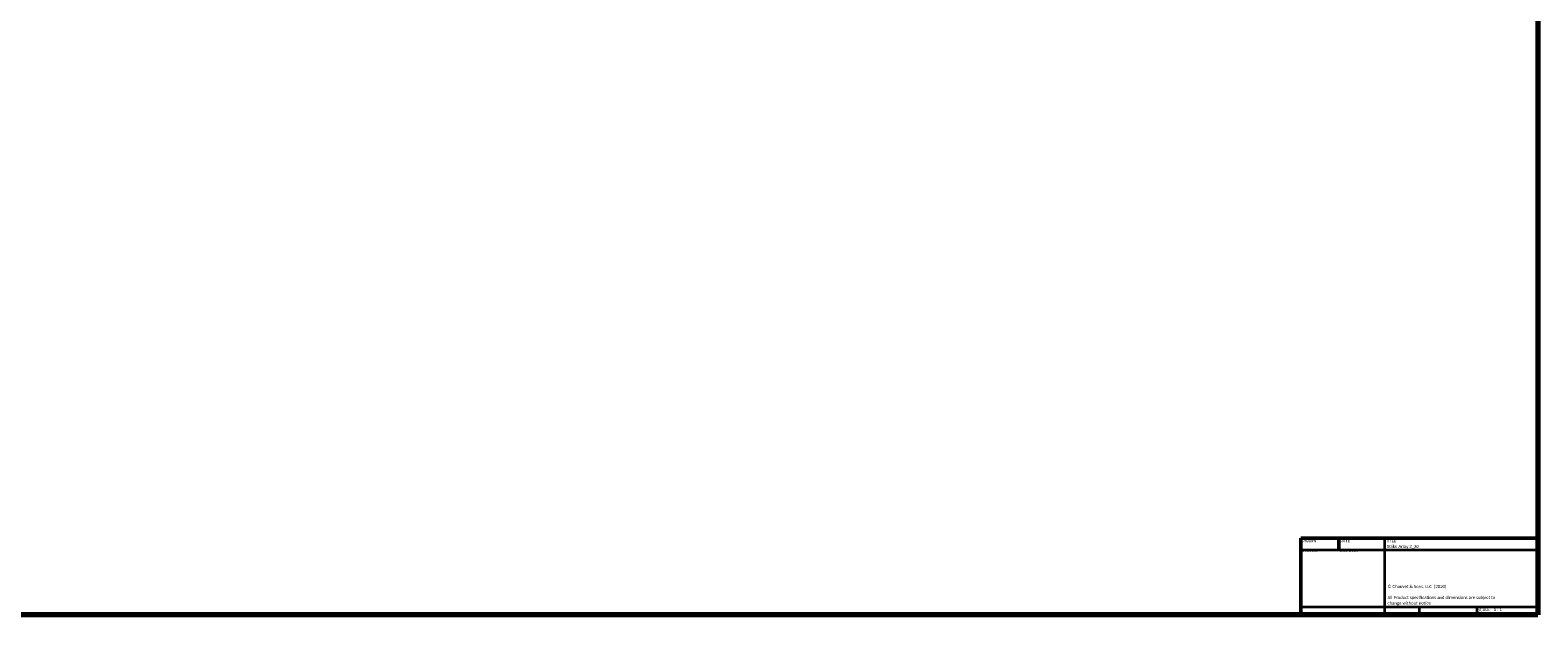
# Model space of a CAD drawing. Header units: millimetres. Extents: x 20 to 2980, y 20 to 2980.
# Tile 2 of 4: x 1728 to 2980, y 20 to 506. Entities that reach past the tile are written whole.
import ezdxf
from ezdxf.enums import TextEntityAlignment as Align

# ---------------------------------------------------------------- set-up
doc = ezdxf.new("R2018")
doc.units = ezdxf.units.MM
doc.layers.add('Border (ISO)', color=7, linetype='Continuous', lineweight=70)
doc.layers.add('Title (ISO)', color=7, linetype='Continuous', lineweight=50)
doc.styles.add('Note Text (ISO)', font='tahoma.ttf')
doc.styles.add('Text Style38', font='tahoma.ttf')

# ---------------------------------------------------------------- blocks, each defined once
blk = doc.blocks.new('Borders Chauvet')
at = {"layer": 'Border (ISO)'}
for p, q in [((2980, 2980), (2980, 20)), ((2980, 20), (20, 20))]:
    blk.add_line(p, q, dxfattribs=at)
blk = doc.blocks.new('Title Blocks Chauvet')
at = {"layer": 'Title (ISO)'}
for p, q in [((414.9, 145.8), (218, 145.8)), ((218, 145.8), (218, 82.1)), ((249.5, 145.8), (249.5, 136.2)), ((414.9, 82.1), (414.9, 145.8)), ((218, 82.1), (414.9, 82.1))]:
    blk.add_line(p, q, dxfattribs=at)
at = {"layer": 'Title (ISO)', "lineweight": 35}
for p, q in [((287.9, 82.1), (287.9, 145.8)), ((218, 136.2), (414.9, 136.2)), ((287.9, 88.5), (218, 88.5)), ((414.9, 88.5), (287.9, 88.5)), ((316.3, 88.5), (316.3, 82.1)), ((364.1, 88.5), (364.1, 82.1))]:
    blk.add_line(p, q, dxfattribs=at)
at = {"layer": 'Title (ISO)', "color": 7, "style": 'Text Style38'}
for s, p in [('DRAWN', (218.8, 145)), ('DATE', (250.3, 145)), ('TITLE', (288.7, 145))]:
    blk.add_text(s, height=2.54, dxfattribs=at).set_placement(p, align=Align.TOP_LEFT)
at = {"layer": 'Title (ISO)', "color": 7, "insert": (290, 106.9), "char_height": 2.54, "width": 96.447, "attachment_point": 1, "line_spacing_factor": 1.07956, "style": 'Note Text (ISO)'}
blk.add_mtext('\\fCalibri|b0|i0;\\H2.5400;© Chauvet & Sons, LLC  (2020)\\P\\fCalibri|b0|i0;\\H2.5400;\\P\\fCalibri|b0|i0;\\H2.5400;All Product specifications and dimensions are subject to change without notice \\P', dxfattribs=at)
at = {"layer": 'Title (ISO)', "color": 7, "insert": (364.9, 87.7), "char_height": 2.54, "attachment_point": 1, "style": 'Note Text (ISO)'}
blk.add_mtext('\\fTahoma|b0|i0;\\H2.5400;SCALE', dxfattribs=at)
at = {"layer": 'Title (ISO)', "color": 7, "lineweight": 30, "flags": 104}
for tag, height, p in [('TITLE', 3.17, (289.3, 140.3)), ('Initial_View_Scale', 2.54, (378.3, 87.7))]:
    blk.add_attdef(tag, text='', height=height, dxfattribs=at).set_placement(p, align=Align.TOP_LEFT)
for tag, p in [('AUTHOR', (218.8, 137)), ('CREATION_DATE', (250.3, 137.2))]:
    blk.add_attdef(tag, text='', height=3.17, dxfattribs=at).set_placement(p, align=Align.BOTTOM_LEFT)

msp = doc.modelspace()

# ---------------------------------------------------------------- block references
msp.add_blockref('Borders Chauvet', (0, 0))
ref = msp.add_blockref('Title Blocks Chauvet', (2565.1, -62.1))
lines = msp.add_mtext('1/20/2020', dxfattribs={"layer": 'Title (ISO)', "color": 7, "insert": (2815.4, 75), "char_height": 2.5, "attachment_point": 1})
ref.add_attrib('CREATION_DATE', '', (2815.4, 75), dxfattribs={"flags": 104}).embed_mtext(lines)
lines = msp.add_mtext('D.Gooch', dxfattribs={"layer": 'Title (ISO)', "color": 7, "insert": (2783.9, 74.9), "char_height": 2.5, "attachment_point": 1})
ref.add_attrib('AUTHOR', '', (2783.9, 74.9), dxfattribs={"flags": 104}).embed_mtext(lines)
lines = msp.add_mtext('Strike Array 2_30', dxfattribs={"layer": 'Title (ISO)', "color": 7, "insert": (2854.4, 78.1), "char_height": 2.5, "attachment_point": 1})
ref.add_attrib('TITLE', '', (2854.4, 78.1), dxfattribs={"flags": 104}).embed_mtext(lines)
lines = msp.add_mtext('1 : 1', dxfattribs={"layer": 'Title (ISO)', "color": 7, "insert": (2943.4, 25.6), "char_height": 2.5, "attachment_point": 1})
ref.add_attrib('Initial_View_Scale', '', (2943.4, 25.6), dxfattribs={"flags": 104}).embed_mtext(lines)

doc.saveas('drawing.dxf')
